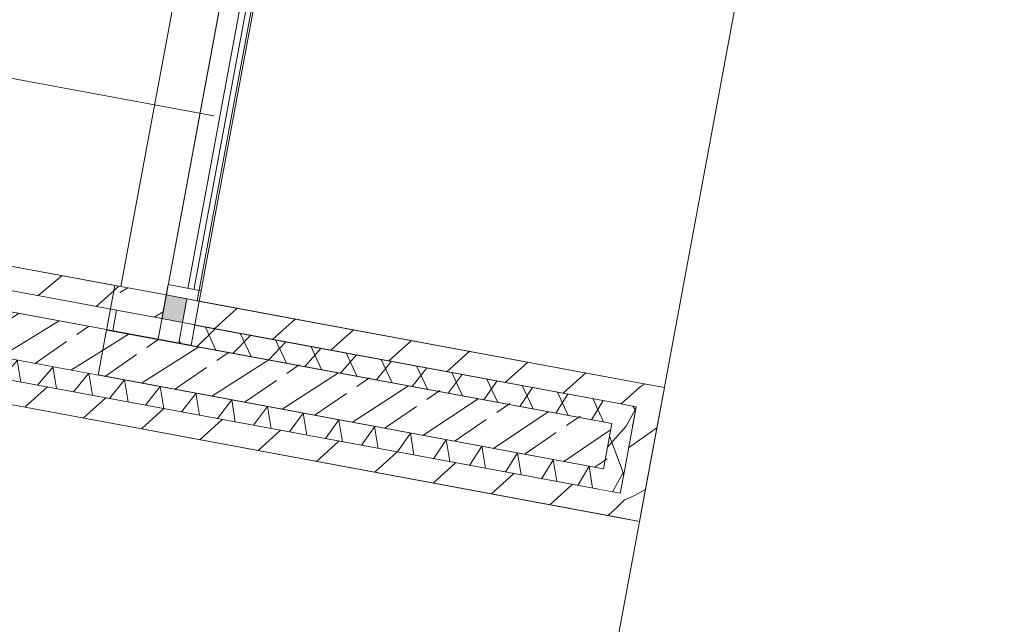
# Model space of a CAD drawing. Header units: metres. Extents: x 32353251 to 32353583, y 5707748 to 5708004.
# Tile 119 of 164: x 32353394.63 to 32353399.33, y 5707931.07 to 5707933.96. Entities that reach past the tile are written whole.
import ezdxf

# ---------------------------------------------------------------- set-up
doc = ezdxf.new("R2010")
doc.units = ezdxf.units.M
doc.header["$LTSCALE"] = 0.75
doc.set_wipeout_variables(frame=1)
doc.layers.get('0').update_dxf_attribs({"linetype": 'CONTINUOUS'})
for name, color, linetype, lineweight in [('10417023$0$#9_002_GES I Übersicht Erdgeschoss_1_101_Wand Aussen.A', 7, 'CONTINUOUS', 25), ('10417023$0$#9_002_GES I Übersicht Erdgeschoss_1_Neubau_101_Wand Aussen.A', 7, 'CONTINUOUS', 25), ('10417023$0$#9_002_GES I Übersicht Erdgeschoss_1_Neubau_104_Decken.A', 7, 'CONTINUOUS', 25), ('10417023$0$#9_002_GES I Übersicht Erdgeschoss_1_Neubau_107_Unsichtbare Bautei', 7, 'CONTINUOUS', 25), ('10417023$0$#9_002_GES I Übersicht Erdgeschoss_1_Neubau_110_Pfosten-Riegel.A', 7, 'CONTINUOUS', 25), ('10417023$0$#9_002_GES I Übersicht Erdgeschoss_1_Neubau_112_Fenster.A', 7, 'CONTINUOUS', 25), ('10417023$0$#9_002_GES I Übersicht Erdgeschoss_1_Neubau_201_Aussenwandbekleidu', 7, 'CONTINUOUS', 25), ('10417023$0$#9_002_GES I Übersicht Erdgeschoss_1_Neubau_202_Innenwandbekleidun', 7, 'CONTINUOUS', 25), ('10417023$0$#9_002_GES I Übersicht Erdgeschoss_1_Neubau_502_Bemaßung 1_100.A', 7, 'CONTINUOUS', 25), ('10417023$0$Keine', 7, 'CONTINUOUS', 13)]:
    doc.layers.add(name, color=color, linetype=linetype, lineweight=lineweight)
pattern_1 = [(-119.9999999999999, (0, 0), (-0.129903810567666, 0.07499999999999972), []), (-59.99999999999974, (0, 0), (0.1299038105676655, 0.0750000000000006), [])]
pattern_2 = [(44.99999999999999, (0, 0), (-0.1414213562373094, 0.1414213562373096), [])]

# ---------------------------------------------------------------- blocks, each defined once
blk = doc.blocks.new('10417023$0$#9_MKO_LP5_ARC_GES_UP_00_002_P_G_modell (3D)')
at = {"layer": '10417023$0$#9_002_GES I Übersicht Erdgeschoss_1_Neubau_101_Wand Aussen.A', "color": 1, "linetype": 'Continuous', "lineweight": 13, "true_color": 0xff0000}
blk.add_line((-32353452.30528951, -5707777.072348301), (-32353452.30528951, -5707779.211313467), dxfattribs=at)
at = {"layer": '10417023$0$#9_002_GES I Übersicht Erdgeschoss_1_Neubau_101_Wand Aussen.A', "color": 1, "linetype": 'Continuous', "lineweight": 18, "true_color": 0xff0000}
blk.add_line((-32353452.30528939, -5707779.32631347), (-32353452.08528913, -5707779.32631347), dxfattribs=at)
blk.add_line((-32353452.30528939, -5707779.32631347), (-32353452.08528913, -5707779.32631347), dxfattribs=at)
at = {"layer": '10417023$0$#9_002_GES I Übersicht Erdgeschoss_1_Neubau_104_Decken.A', "color": 1, "linetype": 'Continuous', "lineweight": 13, "true_color": 0xff0000, "flags": 128}
for points in [[(-32353499.24365664, -5707781.952985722), (-32353499.24365668, -5707777.242828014), (-32353491.34430819, -5707777.240905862), (-32353491.34429377, -5707777.249004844), (-32353488.711808, -5707777.242914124), (-32353474.36909785, -5707777.203502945), (-32353467.58052395, -5707777.184627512), (-32353458.71420428, -5707777.159975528), (-32353458.7142043, -5707776.82162203), (-32353452.08528951, -5707776.852814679), (-32353452.08528951, -5707777.242828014), (-32353452.08528951, -5707779.426313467), (-32353449.88417032, -5707779.426313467), (-32353449.88417032, -5707779.646313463), (-32353454.47117382, -5707779.646313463), (-32353454.47117382, -5707790.51957689), (-32353496.34426422, -5707790.51957689), (-32353496.34426422, -5707785.84991685), (-32353499.24365677, -5707785.84991685)], [(-32353453.93558547, -5707779.426313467), (-32353452.08528951, -5707779.426313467), (-32353452.08528951, -5707776.853400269), (-32353453.93558547, -5707776.844530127)]]:
    blk.add_lwpolyline(points, close=True, dxfattribs=at)
at = {"layer": '10417023$0$#9_002_GES I Übersicht Erdgeschoss_1_Neubau_107_Unsichtbare Bautei', "color": 1, "linetype": 'Continuous', "lineweight": 18, "true_color": 0xff0000}
blk.add_line((-32353452.30528939, -5707779.32631347), (-32353452.08528913, -5707779.32631347), dxfattribs=at)
at = {"layer": '10417023$0$#9_002_GES I Übersicht Erdgeschoss_1_Neubau_502_Bemaßung 1_100.A', "color": 1, "linetype": 'Continuous', "lineweight": 13, "true_color": 0xff0000}
blk.add_line((-32353454.16956615, -5707778.330711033), (-32353452.01793811, -5707778.330711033), dxfattribs=at)
at = {"color": 1, "linetype": 'Continuous', "lineweight": 5, "true_color": 0xff0000}
blk.add_wipeout([(-32353452.3352895, -5707779.211313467), (-32353454.47117381, -5707779.211313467), (-32353454.47117381, -5707779.646313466), (-32353452.3352895, -5707779.646313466)], dxfattribs=at).dxf.layer = '10417023$0$#9_002_GES I Übersicht Erdgeschoss_1_Neubau_101_Wand Aussen.A'
at = {"layer": '10417023$0$#9_002_GES I Übersicht Erdgeschoss_1_Neubau_202_Innenwandbekleidun', "linetype": 'Continuous', "lineweight": 5, "true_color": 0xff0000}
h = blk.add_hatch(dxfattribs=at)
h.set_pattern_fill('#9_MW_VORMAUERZIEGEL_0001', color=1, style=0, pattern_type=2)
h.set_pattern_definition(pattern_2)
h.paths.add_polyline_path([(-32353453.93558547, -5707779.326313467), (-32353452.30528957, -5707779.326313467), (-32353452.30528957, -5707779.211313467), (-32353453.93558547, -5707779.211313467)])
at = {"layer": '10417023$0$#9_002_GES I Übersicht Erdgeschoss_1_Neubau_101_Wand Aussen.A', "color": 1, "linetype": 'Continuous', "lineweight": 13, "true_color": 0xff0000}
for p, q in [((-32353452.33528951, -5707779.211313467), (-32353454.47117382, -5707779.211313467)), ((-32353452.33528951, -5707779.646313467), (-32353452.33528951, -5707779.211313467)), ((-32353454.47117382, -5707779.646313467), (-32353452.33528951, -5707779.646313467))]:
    blk.add_line(p, q, dxfattribs=at)
at = {"layer": '10417023$0$#9_002_GES I Übersicht Erdgeschoss_1_Neubau_202_Innenwandbekleidun', "color": 1, "linetype": 'Continuous', "lineweight": 18, "true_color": 0xff0000}
for p, q in [((-32353452.30528957, -5707779.211313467), (-32353453.93558547, -5707779.211313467)), ((-32353453.93558547, -5707779.326313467), (-32353452.30528957, -5707779.326313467))]:
    blk.add_line(p, q, dxfattribs=at)
at = {"color": 1, "linetype": 'Continuous', "lineweight": 5, "true_color": 0xff0000}
blk.add_wipeout([(-32353449.88417032, -5707779.426313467), (-32353452.33528951, -5707779.426313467), (-32353452.33528951, -5707779.646313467), (-32353449.88417032, -5707779.646313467)], dxfattribs=at).dxf.layer = '10417023$0$#9_002_GES I Übersicht Erdgeschoss_1_Neubau_101_Wand Aussen.A'
at = {"layer": '10417023$0$#9_002_GES I Übersicht Erdgeschoss_1_101_Wand Aussen.A', "color": 1, "linetype": 'Continuous', "lineweight": 18, "true_color": 0xff0000}
blk.add_line((-32353451.98528951, -5707779.326313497), (-32353451.98528951, -5707779.426313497), dxfattribs=at)
at = {"layer": '10417023$0$#9_002_GES I Übersicht Erdgeschoss_1_Neubau_101_Wand Aussen.A', "color": 1, "linetype": 'Continuous', "lineweight": 13, "true_color": 0xff0000}
for p, q in [((-32353452.30528951, -5707779.326313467), (-32353452.30528951, -5707779.426313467)), ((-32353449.88417032, -5707779.426313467), (-32353452.33528951, -5707779.426313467)), ((-32353452.33528951, -5707779.426313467), (-32353452.33528951, -5707779.646313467)), ((-32353452.30528951, -5707779.426313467), (-32353452.08528951, -5707779.426313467)), ((-32353449.88417032, -5707779.646313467), (-32353449.88417032, -5707779.426313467)), ((-32353452.33528951, -5707779.646313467), (-32353449.88417032, -5707779.646313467))]:
    blk.add_line(p, q, dxfattribs=at)
at = {"color": 1, "linetype": 'Continuous', "lineweight": 5, "true_color": 0xff0000}
for points in [[(-32353449.884170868, -5707779.326313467), (-32353449.884170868, -5707779.426313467), (-32353449.784170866, -5707779.326313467)], [(-32353449.784170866, -5707779.646313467), (-32353449.884170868, -5707779.646313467), (-32353449.784170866, -5707779.746313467)]]:
    blk.add_wipeout(points, dxfattribs=at).dxf.layer = '10417023$0$#9_002_GES I Übersicht Erdgeschoss_1_101_Wand Aussen.A'
for points in [[(-32353449.784170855, -5707779.211313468), (-32353449.784170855, -5707779.326313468), (-32353449.669170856, -5707779.211313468)], [(-32353449.884170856, -5707779.646313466), (-32353454.47117382, -5707779.646313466), (-32353454.47117382, -5707779.746313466), (-32353449.884170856, -5707779.746313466)], [(-32353449.66917085, -5707779.746313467), (-32353449.78417085, -5707779.746313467), (-32353449.66917085, -5707779.861313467)]]:
    blk.add_wipeout(points, dxfattribs=at).dxf.layer = '10417023$0$#9_002_GES I Übersicht Erdgeschoss_1_101_Wand Aussen.A'
blk.add_wipeout([(-32353449.784170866, -5707779.746313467), (-32353449.884170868, -5707779.646313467), (-32353449.884170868, -5707779.746313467)], dxfattribs=at).dxf.layer = '10417023$0$#9_002_GES I Übersicht Erdgeschoss_1_101_Wand Aussen.A'
at = {"layer": '10417023$0$#9_002_GES I Übersicht Erdgeschoss_1_101_Wand Aussen.A', "color": 1, "linetype": 'Continuous', "lineweight": 13, "true_color": 0xff0000}
blk.add_line((-32353449.88417086, -5707779.646313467), (-32353454.47117382, -5707779.646313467), dxfattribs=at)
at = {"color": 1, "linetype": 'Continuous', "lineweight": 5, "true_color": 0xff0000}
blk.add_wipeout([(-32353449.784170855, -5707779.746313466), (-32353454.47117382, -5707779.746313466), (-32353454.47117382, -5707779.861313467), (-32353449.784170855, -5707779.861313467)], dxfattribs=at).dxf.layer = '10417023$0$#9_002_GES I Übersicht Erdgeschoss_1_101_Wand Aussen.A'
for points in [[(-32353449.884170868, -5707779.426313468), (-32353449.884170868, -5707779.646313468), (-32353449.784170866, -5707779.646313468), (-32353449.784170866, -5707779.426313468)], [(-32353449.66917085, -5707779.861313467), (-32353449.78417085, -5707779.746313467), (-32353449.78417085, -5707779.861313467)]]:
    blk.add_wipeout(points, dxfattribs=at).dxf.layer = '10417023$0$#9_002_GES I Übersicht Erdgeschoss_1_101_Wand Aussen.A'
at = {"layer": '10417023$0$#9_002_GES I Übersicht Erdgeschoss_1_101_Wand Aussen.A', "linetype": 'Continuous', "lineweight": 5, "true_color": 0xff0000}
h = blk.add_hatch(dxfattribs=at)
h.set_pattern_fill('#9_DÄMMUNG__WEICH_0001', color=1, style=0, pattern_type=2)
h.set_pattern_definition(pattern_1)
h.paths.add_polyline_path([(-32353449.88417086, -5707779.646313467), (-32353454.47117382, -5707779.646313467), (-32353454.47117382, -5707779.746313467), (-32353449.88417086, -5707779.746313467)])
at = {"layer": '10417023$0$#9_002_GES I Übersicht Erdgeschoss_1_101_Wand Aussen.A', "color": 1, "linetype": 'Continuous', "lineweight": 18, "true_color": 0xff0000}
for p, q in [((-32353449.88417086, -5707779.646313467), (-32353454.47117382, -5707779.646313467)), ((-32353454.47117382, -5707779.861313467), (-32353449.66917086, -5707779.861313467))]:
    blk.add_line(p, q, dxfattribs=at)
at = {"layer": '10417023$0$#9_002_GES I Übersicht Erdgeschoss_1_101_Wand Aussen.A', "color": 1, "linetype": 'Continuous', "lineweight": 13, "true_color": 0xff0000}
for p, q in [((-32353449.66917086, -5707779.861313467), (-32353449.66917086, -5707779.746313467)), ((-32353454.47117382, -5707779.861313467), (-32353449.66917086, -5707779.861313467))]:
    blk.add_line(p, q, dxfattribs=at)
at = {"layer": '10417023$0$#9_002_GES I Übersicht Erdgeschoss_1_Neubau_101_Wand Aussen.A', "color": 1, "linetype": 'Continuous', "lineweight": 18, "true_color": 0xff0000}
blk.add_line((-32353455.35417034, -5707779.646313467), (-32353449.88417032, -5707779.646313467), dxfattribs=at)
at = {"layer": '10417023$0$#9_002_GES I Übersicht Erdgeschoss_1_Neubau_101_Wand Aussen.A', "color": 1, "linetype": 'Continuous', "lineweight": 13, "true_color": 0xff0000}
blk.add_line((-32353454.69111341, -5707779.646313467), (-32353449.88417032, -5707779.646313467), dxfattribs=at)
at = {"color": 1, "linetype": 'Continuous', "lineweight": 5, "true_color": 0xff0000}
blk.add_wipeout([(-32353449.784170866, -5707779.326313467), (-32353449.884170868, -5707779.426313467), (-32353449.784170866, -5707779.426313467)], dxfattribs=at).dxf.layer = '10417023$0$#9_002_GES I Übersicht Erdgeschoss_1_101_Wand Aussen.A'
at = {"layer": '10417023$0$#9_002_GES I Übersicht Erdgeschoss_1_101_Wand Aussen.A', "color": 1, "linetype": 'Continuous', "lineweight": 13, "true_color": 0xff0000}
blk.add_line((-32353449.88417086, -5707779.426313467), (-32353449.88417086, -5707779.646313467), dxfattribs=at)
at = {"color": 1, "linetype": 'Continuous', "lineweight": 5, "true_color": 0xff0000}
blk.add_wipeout([(-32353449.78417085, -5707779.326313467), (-32353449.78417085, -5707779.746313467), (-32353449.669170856, -5707779.746313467), (-32353449.669170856, -5707779.326313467)], dxfattribs=at).dxf.layer = '10417023$0$#9_002_GES I Übersicht Erdgeschoss_1_101_Wand Aussen.A'
at = {"layer": '10417023$0$#9_002_GES I Übersicht Erdgeschoss_1_101_Wand Aussen.A', "linetype": 'Continuous', "lineweight": 5, "true_color": 0xff0000}
h = blk.add_hatch(dxfattribs=at)
h.set_pattern_fill('#9_DÄMMUNG__WEICH_0001', color=1, style=0, pattern_type=2)
h.set_pattern_definition(pattern_1)
h.paths.add_polyline_path([(-32353449.78417085, -5707779.646313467), (-32353449.88417086, -5707779.646313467), (-32353449.78417085, -5707779.746313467)])
h = blk.add_hatch(dxfattribs=at)
h.set_pattern_fill('#9_DÄMMUNG__WEICH_0001', color=1, style=0, pattern_type=2)
h.set_pattern_definition(pattern_1)
h.paths.add_polyline_path([(-32353449.78417085, -5707779.746313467), (-32353449.88417086, -5707779.646313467), (-32353449.88417086, -5707779.746313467)])
h = blk.add_hatch(dxfattribs=at)
h.set_pattern_fill('#9_MW_VORMAUERZIEGEL_0001', color=1, style=0, pattern_type=2)
h.set_pattern_definition(pattern_2)
h.paths.add_polyline_path([(-32353449.78417085, -5707779.746313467), (-32353454.47117382, -5707779.746313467), (-32353454.47117382, -5707779.861313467), (-32353449.78417085, -5707779.861313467)])
at = {"layer": '10417023$0$#9_002_GES I Übersicht Erdgeschoss_1_101_Wand Aussen.A', "linetype": 'Continuous', "lineweight": 5}
h = blk.add_hatch(dxfattribs=at)
h.set_pattern_fill('#9_MW_VORMAUERZIEGEL_0001', style=0, pattern_type=2)
h.set_pattern_definition(pattern_2)
h.paths.add_polyline_path([(-32353449.66917086, -5707779.746313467), (-32353449.78417085, -5707779.746313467), (-32353449.66917086, -5707779.861313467)])
h = blk.add_hatch(dxfattribs=at)
h.set_pattern_fill('#9_MW_VORMAUERZIEGEL_0001', style=0, pattern_type=2)
h.set_pattern_definition(pattern_2)
h.paths.add_polyline_path([(-32353449.66917086, -5707779.861313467), (-32353449.78417085, -5707779.746313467), (-32353449.78417085, -5707779.861313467)])
at = {"layer": '10417023$0$#9_002_GES I Übersicht Erdgeschoss_1_101_Wand Aussen.A', "color": 1, "linetype": 'Continuous', "lineweight": 18, "true_color": 0xff0000}
for p, q in [((-32353449.78417051, -5707779.746313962), (-32353449.78417051, -5707779.646313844)), ((-32353449.78417051, -5707779.746313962), (-32353449.78417051, -5707779.646313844)), ((-32353449.78417051, -5707779.746313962), (-32353454.47117326, -5707779.746313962)), ((-32353449.66917086, -5707779.861313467), (-32353449.66917086, -5707779.746313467))]:
    blk.add_line(p, q, dxfattribs=at)
at = {"color": 1, "linetype": 'Continuous', "lineweight": 5, "true_color": 0xff0000}
for points in [[(-32353449.669170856, -5707779.211313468), (-32353449.784170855, -5707779.326313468), (-32353449.669170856, -5707779.326313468)], [(-32353449.88417086, -5707779.326313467), (-32353451.92528951, -5707779.326313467), (-32353451.92528951, -5707779.426313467), (-32353449.88417086, -5707779.426313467)]]:
    blk.add_wipeout(points, dxfattribs=at).dxf.layer = '10417023$0$#9_002_GES I Übersicht Erdgeschoss_1_101_Wand Aussen.A'
at = {"layer": '10417023$0$#9_002_GES I Übersicht Erdgeschoss_1_101_Wand Aussen.A', "linetype": 'Continuous', "lineweight": 5, "true_color": 0xff0000}
h = blk.add_hatch(dxfattribs=at)
h.set_pattern_fill('#9_DÄMMUNG__WEICH_0001', color=1, style=0, pattern_type=2)
h.set_pattern_definition(pattern_1)
h.paths.add_polyline_path([(-32353449.88417086, -5707779.42631347), (-32353449.88417086, -5707779.646313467), (-32353449.78417085, -5707779.646313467), (-32353449.78417085, -5707779.426313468)])
at = {"layer": '10417023$0$#9_002_GES I Übersicht Erdgeschoss_1_Neubau_101_Wand Aussen.A', "linetype": 'Continuous', "lineweight": 5, "true_color": 0xff0000}
h = blk.add_hatch(dxfattribs=at)
h.set_pattern_fill('#9_BETON__STAHLBETON_0001', color=1, style=0, pattern_type=2)
h.set_pattern_definition([(44.99999999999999, (0, 0), (-0.1697056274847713, 0.1697056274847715), []), (44.99999999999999, (-0.08485281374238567, 0.08485281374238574), (-0.1697056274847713, 0.1697056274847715), [0.18, -0.05999999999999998])])
h.paths.add_polyline_path([(-32353449.88417032, -5707779.426313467), (-32353455.35417034, -5707779.426313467), (-32353455.35417034, -5707779.646313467), (-32353449.88417032, -5707779.646313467)])
at = {"layer": '10417023$0$#9_002_GES I Übersicht Erdgeschoss_1_101_Wand Aussen.A', "color": 1, "linetype": 'Continuous', "lineweight": 13, "true_color": 0xff0000}
for p, q in [((-32353449.66917086, -5707779.211313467), (-32353449.78417085, -5707779.211313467)), ((-32353449.66917086, -5707779.746313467), (-32353449.66917086, -5707779.211313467)), ((-32353451.92528951, -5707779.426313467), (-32353449.88417086, -5707779.426313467))]:
    blk.add_line(p, q, dxfattribs=at)
at = {"layer": '10417023$0$#9_002_GES I Übersicht Erdgeschoss_1_101_Wand Aussen.A', "color": 1, "linetype": 'Continuous', "lineweight": 18, "true_color": 0xff0000}
for p, q in [((-32353449.66917086, -5707779.746313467), (-32353449.66917086, -5707779.211313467)), ((-32353451.98528951, -5707779.426313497), (-32353449.88417086, -5707779.42631347)), ((-32353449.88417086, -5707779.42631347), (-32353449.88417086, -5707779.646313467))]:
    blk.add_line(p, q, dxfattribs=at)
at = {"layer": '10417023$0$#9_002_GES I Übersicht Erdgeschoss_1_Neubau_101_Wand Aussen.A', "color": 1, "linetype": 'Continuous', "lineweight": 18, "true_color": 0xff0000}
for p, q in [((-32353449.88417032, -5707779.426313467), (-32353455.35417034, -5707779.426313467)), ((-32353449.88417032, -5707779.646313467), (-32353449.88417032, -5707779.426313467))]:
    blk.add_line(p, q, dxfattribs=at)
at = {"layer": '10417023$0$#9_002_GES I Übersicht Erdgeschoss_1_Neubau_101_Wand Aussen.A', "color": 1, "linetype": 'Continuous', "lineweight": 13, "true_color": 0xff0000}
for p, q in [((-32353449.88417032, -5707779.426313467), (-32353454.69111341, -5707779.426313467)), ((-32353449.88417032, -5707779.646313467), (-32353449.88417032, -5707779.426313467))]:
    blk.add_line(p, q, dxfattribs=at)
at = {"color": 1, "linetype": 'Continuous', "lineweight": 5, "true_color": 0xff0000}
blk.add_wipeout([(-32353449.78417086, -5707779.2113134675), (-32353451.92528951, -5707779.2113134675), (-32353451.92528951, -5707779.326313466), (-32353449.78417086, -5707779.326313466)], dxfattribs=at).dxf.layer = '10417023$0$#9_002_GES I Übersicht Erdgeschoss_1_101_Wand Aussen.A'
at = {"layer": '10417023$0$#9_002_GES I Übersicht Erdgeschoss_1_101_Wand Aussen.A', "linetype": 'Continuous', "lineweight": 5, "true_color": 0xff0000}
h = blk.add_hatch(dxfattribs=at)
h.set_pattern_fill('#9_MW_VORMAUERZIEGEL_0001', color=1, style=0, pattern_type=2)
h.set_pattern_definition(pattern_2)
h.paths.add_polyline_path([(-32353449.66917086, -5707779.211313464), (-32353449.78417085, -5707779.326313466), (-32353449.66917086, -5707779.326313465)])
at = {"layer": '10417023$0$#9_002_GES I Übersicht Erdgeschoss_1_101_Wand Aussen.A', "linetype": 'Continuous', "lineweight": 5}
h = blk.add_hatch(dxfattribs=at)
h.set_pattern_fill('#9_MW_VORMAUERZIEGEL_0001', style=0, pattern_type=2)
h.set_pattern_definition(pattern_2)
h.paths.add_polyline_path([(-32353449.78417085, -5707779.211313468), (-32353449.78417085, -5707779.326313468), (-32353449.66917086, -5707779.211313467)])
at = {"layer": '10417023$0$#9_002_GES I Übersicht Erdgeschoss_1_101_Wand Aussen.A', "linetype": 'Continuous', "lineweight": 5, "true_color": 0xff0000}
h = blk.add_hatch(dxfattribs=at)
h.set_pattern_fill('#9_DÄMMUNG__WEICH_0001', color=1, style=0, pattern_type=2)
h.set_pattern_definition(pattern_1)
h.paths.add_polyline_path([(-32353449.88417086, -5707779.32631347), (-32353451.98528951, -5707779.326313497), (-32353451.98528951, -5707779.426313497), (-32353449.88417086, -5707779.42631347)])
h = blk.add_hatch(dxfattribs=at)
h.set_pattern_fill('#9_DÄMMUNG__WEICH_0001', color=1, style=0, pattern_type=2)
h.set_pattern_definition(pattern_1)
h.paths.add_polyline_path([(-32353449.88417086, -5707779.32631347), (-32353449.88417086, -5707779.42631347), (-32353449.78417085, -5707779.326313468)])
h = blk.add_hatch(dxfattribs=at)
h.set_pattern_fill('#9_DÄMMUNG__WEICH_0001', color=1, style=0, pattern_type=2)
h.set_pattern_definition(pattern_1)
h.paths.add_polyline_path([(-32353449.78417085, -5707779.326313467), (-32353449.88417086, -5707779.42631347), (-32353449.78417085, -5707779.426313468)])
h = blk.add_hatch(dxfattribs=at)
h.set_pattern_fill('#9_MW_VORMAUERZIEGEL_0001', color=1, style=0, pattern_type=2)
h.set_pattern_definition(pattern_2)
h.paths.add_polyline_path([(-32353449.78417085, -5707779.326313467), (-32353449.78417085, -5707779.746313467), (-32353449.66917086, -5707779.746313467), (-32353449.66917086, -5707779.326313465)])
at = {"layer": '10417023$0$#9_002_GES I Übersicht Erdgeschoss_1_101_Wand Aussen.A', "color": 1, "linetype": 'Continuous', "lineweight": 13, "true_color": 0xff0000}
for p, q in [((-32353449.78417085, -5707779.211313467), (-32353451.92528951, -5707779.211313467)), ((-32353451.92528951, -5707779.211313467), (-32353451.92528951, -5707779.326313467)), ((-32353451.92528951, -5707779.326313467), (-32353451.92528951, -5707779.426313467))]:
    blk.add_line(p, q, dxfattribs=at)
at = {"layer": '10417023$0$#9_002_GES I Übersicht Erdgeschoss_1_101_Wand Aussen.A', "color": 1, "linetype": 'Continuous', "lineweight": 18, "true_color": 0xff0000}
for p, q in [((-32353449.66917086, -5707779.211313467), (-32353449.78417085, -5707779.211313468)), ((-32353451.98528901, -5707779.32631347), (-32353449.88417063, -5707779.32631347)), ((-32353449.78417051, -5707779.32631347), (-32353449.88417063, -5707779.32631347)), ((-32353449.78417051, -5707779.32631347), (-32353449.88417063, -5707779.32631347)), ((-32353449.78417051, -5707779.32631347), (-32353449.78417051, -5707779.646313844))]:
    blk.add_line(p, q, dxfattribs=at)
at = {"layer": '10417023$0$#9_002_GES I Übersicht Erdgeschoss_1_Neubau_104_Decken.A', "color": 1, "linetype": 'Continuous', "lineweight": 13, "true_color": 0xff0000, "flags": 128}
blk.add_lwpolyline([(-32353454.98914704, -5707791.079593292), (-32353449.66917033, -5707791.079593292), (-32353449.66917099, -5707776.864982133), (-32353454.98914704, -5707776.839481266)], close=True, dxfattribs=at)
at = {"color": 1, "linetype": 'Continuous', "lineweight": 5, "true_color": 0xff0000}
blk.add_wipeout([(-32353451.960289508, -5707776.843897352), (-32353451.990289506, -5707776.843897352), (-32353451.990289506, -5707779.181313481), (-32353451.960289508, -5707779.181313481)], dxfattribs=at).dxf.layer = '10417023$0$#9_002_GES I Übersicht Erdgeschoss_1_Neubau_110_Pfosten-Riegel.A'
at = {"layer": '10417023$0$#9_002_GES I Übersicht Erdgeschoss_1_Neubau_110_Pfosten-Riegel.A', "color": 1, "linetype": 'Continuous', "lineweight": 13, "true_color": 0xff0000, "flags": 128}
blk.add_lwpolyline([(-32353451.96028951, -5707776.843897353), (-32353451.99028951, -5707776.843897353), (-32353451.99028951, -5707779.181313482), (-32353451.96028951, -5707779.181313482)], close=True, dxfattribs=at)
at = {"color": 1, "linetype": 'Continuous', "lineweight": 5, "true_color": 0xff0000}
blk.add_wipeout([(-32353451.92528951, -5707779.211313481), (-32353451.92528951, -5707779.161313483), (-32353452.085289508, -5707779.161313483), (-32353452.085289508, -5707779.211313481)], dxfattribs=at).dxf.layer = '10417023$0$#9_002_GES I Übersicht Erdgeschoss_1_Neubau_110_Pfosten-Riegel.A'
at = {"layer": '10417023$0$#9_002_GES I Übersicht Erdgeschoss_1_101_Wand Aussen.A', "linetype": 'Continuous', "lineweight": 5, "true_color": 0xff0000}
h = blk.add_hatch(dxfattribs=at)
h.set_pattern_fill('#9_MW_VORMAUERZIEGEL_0001', color=1, style=0, pattern_type=2)
h.set_pattern_definition(pattern_2)
h.paths.add_polyline_path([(-32353449.78417085, -5707779.211313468), (-32353451.98528951, -5707779.211313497), (-32353451.98528951, -5707779.326313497), (-32353449.78417085, -5707779.326313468)])
at = {"layer": '10417023$0$#9_002_GES I Übersicht Erdgeschoss_1_Neubau_202_Innenwandbekleidun', "linetype": 'Continuous', "lineweight": 5, "true_color": 0xff0000}
h = blk.add_hatch(dxfattribs=at)
h.set_pattern_fill('#9_MW_VORMAUERZIEGEL_0001', color=1, style=0, pattern_type=2)
h.set_pattern_definition(pattern_2)
h.paths.add_polyline_path([(-32353452.08528958, -5707779.326313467), (-32353452.08528958, -5707779.211313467), (-32353452.30528957, -5707779.211313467), (-32353452.30528957, -5707779.326313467)])
h = blk.add_hatch(dxfattribs=at)
h.set_pattern_fill('#9_MW_VORMAUERZIEGEL_0001', color=1, style=0, pattern_type=2)
h.set_pattern_definition(pattern_2)
h.paths.add_polyline_path([(-32353452.08528951, -5707779.326313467), (-32353452.08528951, -5707779.211313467), (-32353452.30528951, -5707779.211313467), (-32353452.30528951, -5707779.326313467)])
at = {"layer": '10417023$0$#9_002_GES I Übersicht Erdgeschoss_1_101_Wand Aussen.A', "color": 1, "linetype": 'Continuous', "lineweight": 18, "true_color": 0xff0000}
for p, q in [((-32353449.78417085, -5707779.211313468), (-32353451.98528951, -5707779.211313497)), ((-32353451.98528951, -5707779.211313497), (-32353451.98528951, -5707779.326313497))]:
    blk.add_line(p, q, dxfattribs=at)
at = {"layer": '10417023$0$#9_002_GES I Übersicht Erdgeschoss_1_Neubau_101_Wand Aussen.A', "color": 1, "linetype": 'Continuous', "lineweight": 13, "true_color": 0xff0000}
for p, q in [((-32353452.08528951, -5707779.426313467), (-32353452.08528951, -5707776.853400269)), ((-32353452.08528913, -5707779.32631347), (-32353452.08528913, -5707779.211314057))]:
    blk.add_line(p, q, dxfattribs=at)
at = {"layer": '10417023$0$#9_002_GES I Übersicht Erdgeschoss_1_Neubau_101_Wand Aussen.A', "color": 1, "linetype": 'Continuous', "lineweight": 18, "true_color": 0xff0000}
blk.add_line((-32353452.08528913, -5707779.211314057), (-32353452.30528939, -5707779.211314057), dxfattribs=at)
blk.add_line((-32353452.08528913, -5707779.211314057), (-32353452.30528939, -5707779.211314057), dxfattribs=at)
at = {"layer": '10417023$0$#9_002_GES I Übersicht Erdgeschoss_1_Neubau_107_Unsichtbare Bautei', "color": 1, "linetype": 'Continuous', "lineweight": 18, "true_color": 0xff0000}
blk.add_line((-32353452.08528913, -5707779.211314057), (-32353452.30528939, -5707779.211314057), dxfattribs=at)
at = {"layer": '10417023$0$#9_002_GES I Übersicht Erdgeschoss_1_Neubau_107_Unsichtbare Bautei', "color": 1, "linetype": 'Continuous', "lineweight": 13, "true_color": 0xff0000}
blk.add_line((-32353452.08528913, -5707779.32631347), (-32353452.08528913, -5707779.211314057), dxfattribs=at)
at = {"layer": '10417023$0$#9_002_GES I Übersicht Erdgeschoss_1_Neubau_110_Pfosten-Riegel.A', "color": 1, "linetype": 'Continuous', "lineweight": 13, "true_color": 0xff0000, "flags": 128}
blk.add_lwpolyline([(-32353451.92528951, -5707779.211313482), (-32353451.92528951, -5707779.161313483), (-32353452.08528951, -5707779.161313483), (-32353452.08528951, -5707779.211313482)], close=True, dxfattribs=at)
at = {"layer": '10417023$0$#9_002_GES I Übersicht Erdgeschoss_1_Neubau_112_Fenster.A', "color": 1, "linetype": 'Continuous', "lineweight": 18, "true_color": 0xff0000, "flags": 128}
blk.add_lwpolyline([(-32353451.98528951, -5707779.211313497), (-32353452.08528951, -5707779.211313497), (-32353452.08528951, -5707779.326313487), (-32353451.98528951, -5707779.326313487)], close=True, dxfattribs=at)
at = {"layer": '10417023$0$#9_002_GES I Übersicht Erdgeschoss_1_Neubau_112_Fenster.A', "color": 1, "linetype": 'Continuous', "true_color": 0xff0000}
blk.add_solid([(-32353451.98528951, -5707779.211313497), (-32353452.08528951, -5707779.211313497), (-32353451.98528951, -5707779.326313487), (-32353452.08528951, -5707779.326313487)], dxfattribs=at)
at = {"layer": '10417023$0$#9_002_GES I Übersicht Erdgeschoss_1_Neubau_201_Aussenwandbekleidu', "color": 1, "linetype": 'Continuous', "lineweight": 13, "true_color": 0xff0000}
for p, q in [((-32353451.93528453, -5707776.814209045), (-32353451.93528453, -5707779.211313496)), ((-32353451.92528453, -5707779.211313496), (-32353451.92528453, -5707776.814209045)), ((-32353451.93528453, -5707779.211313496), (-32353451.92528453, -5707779.211313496))]:
    blk.add_line(p, q, dxfattribs=at)
blk = doc.blocks.new('10417023$0$2_MKO_LP5_LAN_GES_UP_00_002_V_A (3D)')
at = {"layer": '10417023$0$Keine'}
blk.add_blockref('10417023$0$#9_MKO_LP5_ARC_GES_UP_00_002_P_G_modell (3D)', (0, 0), dxfattribs=at)
blk = doc.blocks.new('10417023')
at = {"layer": '10417023$0$Keine', "rotation": 349.4819372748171}
blk.add_blockref('10417023$0$2_MKO_LP5_LAN_GES_UP_00_002_V_A (3D)', (65205154.93137175, 5413829.557758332), dxfattribs=at)

msp = doc.modelspace()

# ---------------------------------------------------------------- block references
msp.add_blockref('10417023', (0, 0))

doc.saveas('drawing.dxf')
